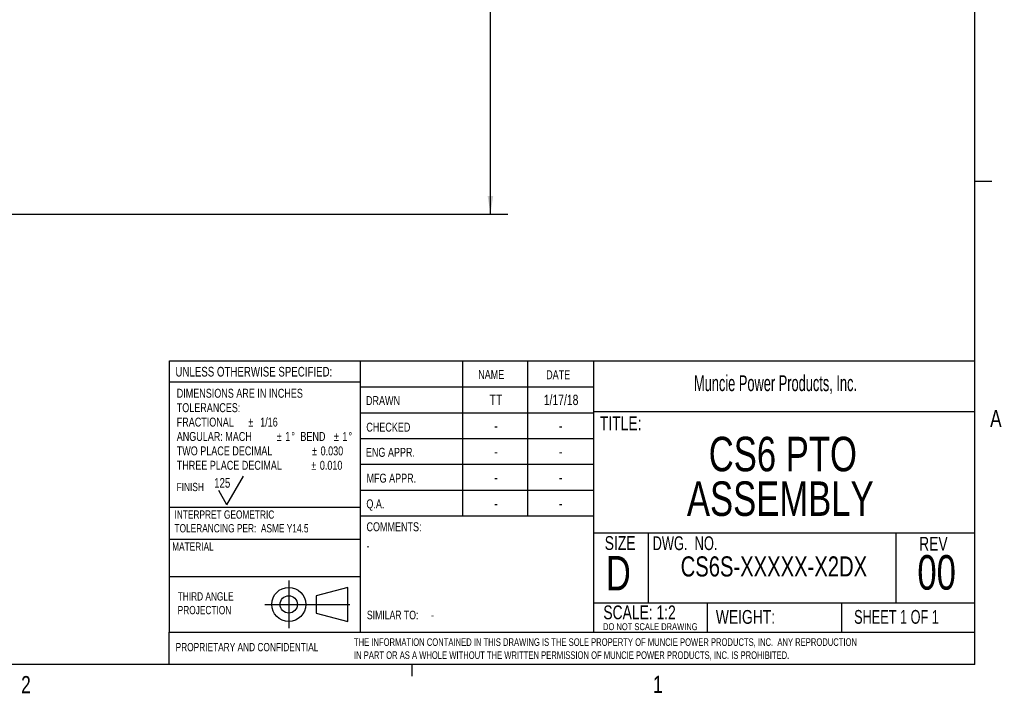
# Model space of a CAD drawing. Header units: inches. Extents: x 0.3 to 34.1, y 0.2 to 21.7.
# Tile 19 of 26: x 26.6 to 33.7, y 0.2 to 5.1. Entities that reach past the tile are written whole.
import ezdxf

# ---------------------------------------------------------------- set-up
doc = ezdxf.new("R2010")
doc.units = ezdxf.units.IN
doc.header["$MEASUREMENT"] = 0
doc.linetypes.add('CENTERX2', pattern=[0.8, 0.5, -0.1, 0.1, -0.1])
doc.layers.add('BORDER', color=7, linetype='Continuous', lineweight=25)
doc.layers.add('SLD-0', color=7, linetype='Continuous', lineweight=25)
doc.styles.add('SLDTEXTSTYLE0', font='TXT', dxfattribs={"width": 0.75})
doc.styles.add('SLDTEXTSTYLE1', font='TXT', dxfattribs={"width": 0.605})
doc.styles.add('SLDTEXTSTYLE2', font='TXT', dxfattribs={"width": 0.694444})
doc.styles.add('SLDTEXTSTYLE3', font='TXT', dxfattribs={"width": 0.6875})
doc.dimstyles.new('SLDDIMSTYLE0', dxfattribs={"dimtxt": 0.125, "dimasz": 0.13, "dimexe": 0, "dimexo": 0.0625, "dimgap": 0.03125, "dimtad": 0, "dimtih": 1, "dimtoh": 1, "dimlfac": 0.8, "dimrnd": 1e-09, "dimzin": 12, "dimdsep": 46, "dimtxsty": 'SLDTEXTSTYLE0', "dimsah": 1, "dimcen": 0.09, "dimadec": 0, "dimazin": 3, "dimtfac": 1, "dimtofl": 0, "dimtmove": 0, "dimatfit": 3, "dimfxl": 1, "dimfrac": 2, "dimtolj": 1, "dimtzin": 12, "dimarcsym": 0})

# ---------------------------------------------------------------- blocks, each defined once
blk = doc.blocks.new('Block1')
at = {"layer": 'SLD-0', "color": 1, "linetype": 'CENTERX2'}
for p, q in [((3.1617, 0.8669), (3.1617, 0.5222)), ((2.9894, 0.6946), (3.334, 0.6946))]:
    blk.add_line(p, q, dxfattribs=at)
at = {"layer": 'SLD-0', "color": 1}
for p, q in [((3.5889, 0.8181), (3.3588, 0.7575)), ((3.5889, 0.571), (3.5889, 0.8181)), ((3.3588, 0.7575), (3.3588, 0.6316)), ((3.334, 0.6946), (3.6043, 0.6946)), ((3.3588, 0.6316), (3.5889, 0.571))]:
    blk.add_line(p, q, dxfattribs=at)
for radius in [0.1236, 0.0629]:
    blk.add_circle((3.1617, 0.6946), radius, dxfattribs=at)
blk = doc.blocks.new('SW_NOTE_1')
at = {"layer": 'SLD-0', "color": 0, "char_height": 0.06, "attachment_point": 1, "style": 'SLDTEXTSTYLE0'}
for s, insert in [('THIRD ANGLE', (0, 0.0773)), ('PROJECTION', (0, -0.022))]:
    blk.add_mtext(s, dxfattribs=dict(at, insert=insert))
blk = doc.blocks.new('SW_NOTE_2')
at = {"layer": 'SLD-0', "color": 0, "char_height": 0.055, "attachment_point": 1, "style": 'SLDTEXTSTYLE0'}
for s, insert in [('THE INFORMATION CONTAINED IN THIS DRAWING IS THE SOLE PROPERTY OF MUNCIE POWER PRODUCTS, INC.  ANY REPRODUCTION', (0, 0.0709)), ('IN PART OR AS A WHOLE WITHOUT THE WRITTEN PERMISSION OF MUNCIE POWER PRODUCTS, INC. IS PROHIBITED.', (0, -0.0235))]:
    blk.add_mtext(s, dxfattribs=dict(at, insert=insert))
blk = doc.blocks.new('SW_NOTE_3')
at = {"layer": 'SLD-0', "color": 0, "char_height": 0.065, "attachment_point": 1, "style": 'SLDTEXTSTYLE0'}
for s, insert in [('DIMENSIONS ARE IN INCHES', (0, 0.0838)), ('TOLERANCES:', (0, -0.0206)), ('FRACTIONAL', (0, -0.125)), ('%%p', (0.5176, -0.125)), ('1/16', (0.6039, -0.125)), ('ANGULAR: MACH', (0, -0.2293)), ('%%p', (0.7234, -0.2293)), ('1', (0.7853, -0.2293)), ('%%d', (0.8293, -0.2293)), ('BEND', (0.895, -0.2293)), ('%%p', (1.1371, -0.2293)), ('1', (1.199, -0.2293)), ('%%d', (1.243, -0.2293)), ('TWO PLACE DECIMAL', (0, -0.3337)), ('%%p', (0.9794, -0.3337)), ('0.030', (1.0413, -0.3337)), ('THREE PLACE DECIMAL', (0, -0.4381)), ('%%p', (0.9738, -0.4381)), ('0.010', (1.0357, -0.4381))]:
    blk.add_mtext(s, dxfattribs=dict(at, insert=insert))
blk = doc.blocks.new('SW_NOTE_4')
at = {"layer": 'SLD-0', "color": 0, "char_height": 0.06, "attachment_point": 1, "style": 'SLDTEXTSTYLE0'}
for s, insert in [('INTERPRET GEOMETRIC', (0, 0.0773)), ('TOLERANCING PER:  ASME Y14.5', (0, -0.022))]:
    blk.add_mtext(s, dxfattribs=dict(at, insert=insert))
blk = doc.blocks.new('SW_NOTE_5')
at = {"layer": 'BORDER', "color": 0, "char_height": 0.25, "attachment_point": 2, "style": 'SLDTEXTSTYLE0'}
for s, insert in [('CS6 PTO', (0.6641, 0.3223)), ('ASSEMBLY', (0.6457, -0.001))]:
    blk.add_mtext(s, dxfattribs=dict(at, insert=insert))
blk = doc.blocks.new('_D_11')
at = {"layer": 'SLD-0'}
for p, q in [((23.5149, 14.3534), (30.1427, 14.3534)), ((30.0177, 14.3534), (30.0177, 9.5518)), ((29.7637, 9.5264), (29.7256, 9.5264)), ((29.7256, 9.5264), (29.7256, 9.328)), ((30.2717, 9.5264), (30.3098, 9.5264)), ((30.3098, 9.5264), (30.3098, 9.328)), ((29.7256, 9.328), (29.7637, 9.328)), ((30.3098, 9.328), (30.2717, 9.328)), ((30.0177, 3.6727), (30.0177, 9.1409)), ((22.7336, 3.6727), (30.1427, 3.6727))]:
    blk.add_line(p, q, dxfattribs=at)
for points in [[(30.0177, 14.3534), (29.9977, 14.2234), (30.0377, 14.2234)], [(30.0177, 3.6727), (30.0377, 3.8027), (29.9977, 3.8027)]]:
    blk.add_solid(points, dxfattribs=at)
at = {"layer": 'SLD-0', "char_height": 0.125, "attachment_point": 1, "style": 'SLDTEXTSTYLE0'}
for s, insert in [('217.03', (29.7637, 9.4891)), ('8.54', (29.856, 9.3021))]:
    blk.add_mtext(s, dxfattribs=dict(at, insert=insert))

msp = doc.modelspace()

# ---------------------------------------------------------------- linework, layer by layer
at = {"layer": 'BORDER'}
for p, q in [((27.6942, 0.6448), (27.6942, 2.6091)), ((27.6942, 2.6091), (33.5229, 2.6091)), ((29.0756, 2.6091), (29.0756, 0.6448)), ((29.8166, 2.6091), (29.8166, 1.4841)), ((30.2851, 2.6091), (30.2851, 1.4841)), ((30.7642, 2.6091), (30.7642, 0.6448)), ((29.0756, 2.4548), (27.6942, 2.4548)), ((29.0756, 2.4216), (30.7642, 2.4216)), ((29.0756, 2.2341), (30.7642, 2.2341)), ((30.7642, 2.242), (33.5229, 2.242)), ((29.0756, 2.0466), (30.7642, 2.0466)), ((30.7642, 1.8591), (29.0756, 1.8591)), ((28.111, 1.5667), (28.231, 1.7745)), ((28.111, 1.5667), (28.051, 1.6706)), ((30.7642, 1.6716), (29.0756, 1.6716)), ((27.6942, 1.5499), (29.0756, 1.5499)), ((30.7642, 1.4841), (29.0726, 1.4841)), ((30.7642, 1.3647), (33.5229, 1.3647)), ((31.1597, 1.3647), (31.1597, 0.8577)), ((32.9509, 1.3647), (32.9509, 0.8577)), ((27.6942, 1.3173), (29.0756, 1.3173)), ((27.6942, 1.0473), (29.0756, 1.0473)), ((30.7642, 0.8577), (33.5229, 0.8577)), ((31.5873, 0.8577), (31.5873, 0.6448)), ((32.5592, 0.8577), (32.5592, 0.6448)), ((27.6911, 0.6448), (27.6911, 0.4106)), ((27.6911, 0.6448), (33.5229, 0.6448))]:
    msp.add_line(p, q, dxfattribs=at)
at = {"layer": 'SLD-0'}
for p, q in [((33.5229, 0.4106), (33.5229, 21.4106)), ((33.5229, 3.9106), (33.6479, 3.9106)), ((33.5229, 0.4106), (0.5229, 0.4106)), ((29.4479, 0.4106), (29.4479, 0.3258))]:
    msp.add_line(p, q, dxfattribs=at)

# ---------------------------------------------------------------- block references
at = {"color": 7, "linetype": 'Continuous'}
msp.add_blockref('Block1', (25.3965, 0.1508), dxfattribs=at)
at = {"layer": 'BORDER'}
msp.add_blockref('SW_NOTE_5', (31.47, 1.7374), dxfattribs=at)
at = {"layer": 'SLD-0'}
for name, p in [('SW_NOTE_3', (27.7474, 2.3236)), ('SW_NOTE_4', (27.7313, 1.449)), ('SW_NOTE_1', (27.7542, 0.8563)), ('SW_NOTE_2', (29.0301, 0.529))]:
    msp.add_blockref(name, p, dxfattribs=at)

# ---------------------------------------------------------------- texts
at = {"color": 7, "linetype": 'Continuous', "lineweight": 0, "char_height": 0.125, "attachment_point": 1, "style": 'SLDTEXTSTYLE0'}
for s, insert in [('A', (33.6341, 2.2543)), ('2', (26.6209, 0.3264)), ('1', (31.1954, 0.329))]:
    msp.add_mtext(s, dxfattribs=dict(at, insert=insert))
at = {"layer": 'BORDER', "style": 'SLDTEXTSTYLE0'}
for s, insert, char_height, attachment_point in [('125', (28.0179, 1.7608), 0.07, 1), ('CS6S-XXXXX-X2DX', (32.0694, 1.1935), 0.145833, 2), ('00', (33.2473, 1.2024), 0.25, 2), ('-', (29.5881, 0.7999), 0.0625, 1), ('PROPRIETARY AND CONFIDENTIAL', (27.7394, 0.5662), 0.06, 1)]:
    msp.add_mtext(s, dxfattribs=dict(at, insert=insert, char_height=char_height, attachment_point=attachment_point))
at = {"layer": 'SLD-0'}
for s, insert, char_height, attachment_point, style in [('UNLESS OTHERWISE SPECIFIED:', (27.7378, 2.566), 0.07, 1, 'SLDTEXTSTYLE0'), ('NAME', (29.9293, 2.5433), 0.065, 1, 'SLDTEXTSTYLE0'), ('DATE', (30.4211, 2.5416), 0.065, 1, 'SLDTEXTSTYLE0'), ('Muncie Power Products, Inc.', (31.4912, 2.5049), 0.114583, 1, 'SLDTEXTSTYLE1'), ('DRAWN', (29.1172, 2.3544), 0.065, 1, 'SLDTEXTSTYLE0'), ('TT', (30.0576, 2.3655), 0.075, 2, 'SLDTEXTSTYLE0'), ('1/17/18', (30.5291, 2.3644), 0.075, 2, 'SLDTEXTSTYLE0'), ('CHECKED', (29.1194, 2.162), 0.065, 1, 'SLDTEXTSTYLE0'), ('TITLE:', (30.81, 2.2075), 0.1, 1, 'SLDTEXTSTYLE0'), ('-', (30.0574, 2.1769), 0.075, 2, 'SLDTEXTSTYLE0'), ('-', (30.5259, 2.1769), 0.075, 2, 'SLDTEXTSTYLE0'), ('ENG APPR.', (29.1165, 1.9795), 0.065, 1, 'SLDTEXTSTYLE0'), ('-', (30.0574, 1.9894), 0.075, 2, 'SLDTEXTSTYLE0'), ('-', (30.5259, 1.9894), 0.075, 2, 'SLDTEXTSTYLE0'), ('MFG APPR.', (29.1214, 1.7923), 0.065, 1, 'SLDTEXTSTYLE0'), ('FINISH', (27.7466, 1.726), 0.06, 1, 'SLDTEXTSTYLE0'), ('-', (30.0574, 1.8019), 0.075, 2, 'SLDTEXTSTYLE0'), ('-', (30.5259, 1.8019), 0.075, 2, 'SLDTEXTSTYLE0'), ('Q.A.', (29.1198, 1.6063), 0.065, 1, 'SLDTEXTSTYLE0'), ('-', (30.0574, 1.6144), 0.075, 2, 'SLDTEXTSTYLE0'), ('-', (30.5259, 1.6144), 0.075, 2, 'SLDTEXTSTYLE0'), ('COMMENTS:', (29.1207, 1.4404), 0.065, 1, 'SLDTEXTSTYLE0'), ('MATERIAL', (27.7141, 1.2943), 0.06, 1, 'SLDTEXTSTYLE0'), ('SIZE', (30.8449, 1.34), 0.1, 1, 'SLDTEXTSTYLE0'), ('DWG.  NO.', (31.1914, 1.3386), 0.1, 1, 'SLDTEXTSTYLE2'), ('REV', (33.1207, 1.3347), 0.1, 1, 'SLDTEXTSTYLE0'), ('-', (29.1209, 1.2999), 0.0625, 1, 'SLDTEXTSTYLE0'), ('D', (30.8528, 1.1969), 0.25, 1, 'SLDTEXTSTYLE0'), ('SIMILAR TO:', (29.1237, 0.7999), 0.0625, 1, 'SLDTEXTSTYLE0'), ('SCALE: 1:2', (30.835, 0.8377), 0.1, 1, 'SLDTEXTSTYLE0'), ('WEIGHT:', (31.6491, 0.8048), 0.1, 1, 'SLDTEXTSTYLE0'), ('SHEET 1 OF 1', (32.6501, 0.8051), 0.1, 1, 'SLDTEXTSTYLE3'), ('DO NOT SCALE DRAWING', (31.175, 0.7092), 0.05, 2, 'SLDTEXTSTYLE0')]:
    msp.add_mtext(s, dxfattribs=dict(at, insert=insert, char_height=char_height, attachment_point=attachment_point, style=style))

# ---------------------------------------------------------------- dimensions: what is measured, and where the dimension line sits
dim = msp.add_linear_dim(base=(30.0177, 3.6727), p1=(23.4649, 14.3534), p2=(22.6836, 3.6727), angle=90, dimstyle='SLDDIMSTYLE0', dxfattribs=at)
dim.commit()
dim.dimension.update_dxf_attribs({"geometry": '_D_11', "text_midpoint": (30.0177, 9.3464), "dimtype": 160})

doc.saveas('drawing.dxf')
